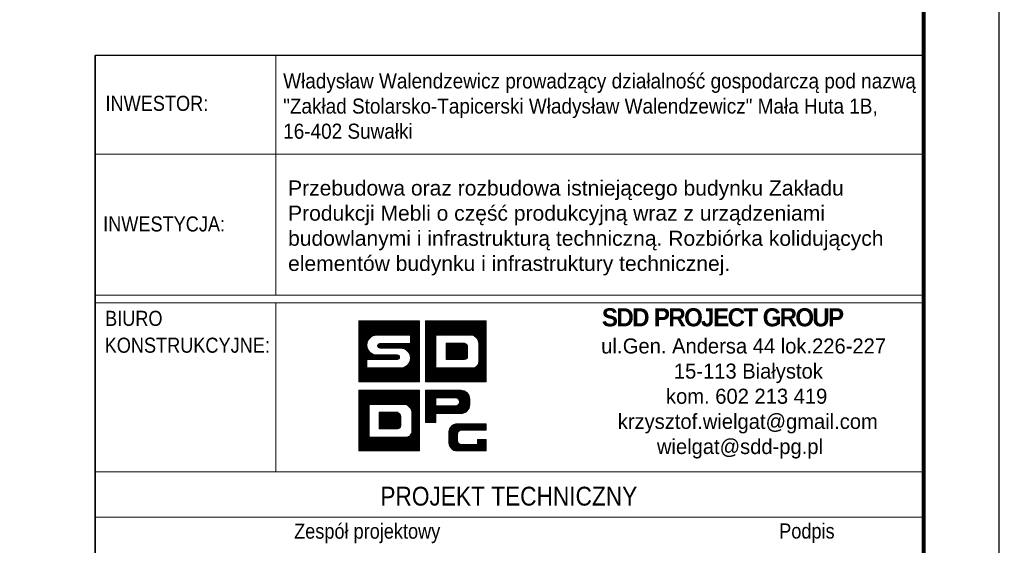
# Model space of a CAD drawing. Header units: millimetres. Extents: x 3515 to 4269, y 13087 to 13548.
# Tile 12 of 20: x 4137 to 4268, y 13160 to 13230. Entities that reach past the tile are written whole.
import ezdxf
from ezdxf.enums import TextEntityAlignment as Align

# ---------------------------------------------------------------- set-up
doc = ezdxf.new("R2010")
doc.units = ezdxf.units.MM
doc.header["$LTSCALE"] = 10
for name, color, linetype, lineweight in [('--- widok', 7, 'Continuous', 13), ('_RAMKA', 7, 'Continuous', 35), ('PS_DIM', 4, 'Continuous', 13)]:
    doc.layers.add(name, color=color, linetype=linetype, lineweight=lineweight)
doc.layers.add('_FORMATKA', color=8, linetype='Continuous', plot=False)
doc.layers.add('_tabelka', color=7, linetype='Continuous')
doc.styles.add('gil', font='txt', dxfattribs={"width": 0.9})

# ---------------------------------------------------------------- blocks, each defined once
blk = doc.blocks.new('tabela_rys')
at = {"layer": '_tabelka', "color": 251, "lineweight": 15}
for p, q in [((45.62, 123.55), (45.62, 91.73)), ((21.62, 110.45), (131.62, 110.45)), ((21.62, 91.73), (131.62, 91.73)), ((21.62, 91.73), (131.62, 91.73)), ((21.62, 91.73), (131.62, 91.73)), ((131.62, 90.73), (21.62, 90.73)), ((45.62, 68.32), (45.62, 90.73)), ((21.62, 68.32), (131.48, 68.32)), ((131.62, 62.32), (21.62, 62.32))]:
    blk.add_line(p, q, dxfattribs=at)
at = {"layer": '_tabelka', "color": 251, "lineweight": 30}
blk.add_lwpolyline([(131.62, 123.55), (21.62, 123.55), (21.62, 7.77), (131.62, 7.77)], close=True, dxfattribs=at)
at = {"layer": 'PS_DIM', "color": 12, "true_color": 0xc90603}
for p, q in [((56.62, 88.27), (56.68, 88.33)), ((56.62, 88.1), (56.84, 88.33)), ((56.62, 87.93), (57.01, 88.33)), ((56.62, 87.76), (57.18, 88.33)), ((56.62, 87.59), (57.35, 88.33)), ((56.62, 87.43), (57.52, 88.33)), ((56.62, 87.26), (57.69, 88.33)), ((56.62, 87.09), (57.86, 88.33)), ((56.62, 86.92), (58.02, 88.33)), ((56.62, 86.75), (58.19, 88.33)), ((56.62, 86.58), (58.36, 88.33)), ((56.62, 86.42), (58.53, 88.33)), ((56.62, 86.25), (58.7, 88.33)), ((56.62, 86.08), (58.87, 88.33)), ((56.62, 85.91), (59.03, 88.33)), ((56.62, 85.74), (59.2, 88.33)), ((56.62, 85.57), (59.37, 88.33)), ((56.62, 85.41), (59.54, 88.33)), ((56.62, 85.24), (59.71, 88.33)), ((56.62, 85.07), (59.88, 88.33)), ((56.62, 84.9), (60.04, 88.33)), ((56.62, 84.73), (60.21, 88.33)), ((56.62, 88.33), (64.68, 88.33)), ((56.62, 80.27), (56.62, 88.33)), ((58.28, 86.23), (60.38, 88.33)), ((58.6, 86.38), (60.55, 88.33)), ((58.82, 86.43), (60.72, 88.33)), ((59, 86.45), (60.89, 88.33)), ((59.17, 86.45), (61.05, 88.33)), ((59.34, 86.45), (61.22, 88.33)), ((59.51, 86.45), (61.39, 88.33)), ((59.68, 86.45), (61.56, 88.33)), ((59.85, 86.45), (61.73, 88.33)), ((60.01, 86.45), (61.9, 88.33)), ((60.18, 86.45), (62.06, 88.33)), ((60.35, 86.45), (62.23, 88.33)), ((60.52, 86.45), (62.4, 88.33)), ((60.69, 86.45), (62.57, 88.33)), ((60.86, 86.45), (62.74, 88.33)), ((61.02, 86.45), (62.91, 88.33)), ((61.19, 86.45), (63.07, 88.33)), ((61.36, 86.45), (63.24, 88.33)), ((61.53, 86.45), (63.41, 88.33)), ((61.7, 86.45), (63.58, 88.33)), ((61.87, 86.45), (63.75, 88.33)), ((62.04, 86.45), (63.92, 88.33)), ((62.2, 86.45), (64.09, 88.33)), ((62.37, 86.45), (64.25, 88.33)), ((62.54, 86.45), (64.42, 88.33)), ((62.71, 86.45), (64.59, 88.33)), ((62.88, 86.45), (64.68, 88.25)), ((63.05, 86.45), (64.68, 88.08)), ((63.21, 86.45), (64.68, 87.91)), ((63.38, 86.45), (64.68, 87.74)), ((63.51, 86.4), (64.68, 87.58)), ((64.68, 88.33), (64.68, 80.27)), ((65.5, 88.33), (73.56, 88.33)), ((65.5, 80.27), (65.5, 88.33)), ((65.5, 88.2), (65.63, 88.33)), ((65.5, 88.03), (65.8, 88.33)), ((65.5, 87.86), (65.97, 88.33)), ((65.5, 87.69), (66.14, 88.33)), ((65.5, 87.52), (66.3, 88.33)), ((65.5, 87.35), (66.47, 88.33)), ((65.5, 87.18), (66.64, 88.33)), ((65.5, 87.02), (66.81, 88.33)), ((65.5, 86.85), (66.98, 88.33)), ((65.5, 86.68), (67.15, 88.33)), ((65.5, 86.51), (67.31, 88.33)), ((65.5, 86.34), (67.48, 88.33)), ((65.5, 86.17), (67.65, 88.33)), ((65.5, 86.01), (67.82, 88.33)), ((65.5, 85.84), (67.99, 88.33)), ((65.5, 85.67), (68.16, 88.33)), ((65.5, 85.5), (68.32, 88.33)), ((65.5, 85.33), (68.49, 88.33)), ((65.5, 85.16), (68.66, 88.33)), ((66.95, 86.45), (68.83, 88.33)), ((67.12, 86.45), (69, 88.33)), ((67.28, 86.45), (69.17, 88.33)), ((67.45, 86.45), (69.33, 88.33)), ((67.62, 86.45), (69.5, 88.33)), ((67.79, 86.45), (69.67, 88.33)), ((67.96, 86.45), (69.84, 88.33)), ((68.13, 86.45), (70.01, 88.33)), ((68.29, 86.45), (70.18, 88.33)), ((68.46, 86.45), (70.34, 88.33)), ((68.63, 86.45), (70.51, 88.33)), ((68.8, 86.45), (70.68, 88.33)), ((68.97, 86.45), (70.85, 88.33)), ((69.14, 86.45), (71.02, 88.33)), ((69.31, 86.45), (71.19, 88.33)), ((69.47, 86.45), (71.35, 88.33)), ((69.64, 86.45), (71.52, 88.33)), ((69.81, 86.45), (71.69, 88.33)), ((69.98, 86.45), (71.86, 88.33)), ((70.15, 86.45), (72.03, 88.33)), ((70.32, 86.45), (72.2, 88.33)), ((70.48, 86.45), (72.37, 88.33)), ((70.65, 86.45), (72.53, 88.33)), ((70.82, 86.45), (72.7, 88.33)), ((70.99, 86.45), (72.87, 88.33)), ((71.16, 86.45), (73.04, 88.33)), ((71.33, 86.45), (73.21, 88.33)), ((71.49, 86.45), (73.38, 88.33)), ((71.66, 86.44), (73.54, 88.33)), ((71.79, 86.41), (73.56, 88.18)), ((71.91, 86.36), (73.56, 88.01)), ((72.02, 86.3), (73.56, 87.84)), ((72.12, 86.23), (73.56, 87.67)), ((73.56, 88.33), (73.56, 80.27)), ((63.51, 86.45), (59.01, 86.45)), ((62.84, 84.55), (64.68, 86.4)), ((63.51, 86.23), (64.68, 87.41)), ((63.51, 86.07), (64.68, 87.24)), ((63.51, 85.9), (64.68, 87.07)), ((63.51, 85.73), (64.68, 86.9)), ((63.51, 85.56), (64.68, 86.73)), ((63.51, 85.39), (64.68, 86.56)), ((63.51, 85.32), (63.51, 86.45)), ((65.5, 85), (66.88, 86.38)), ((66.88, 86.45), (66.88, 82.1)), ((71.64, 86.45), (66.88, 86.45)), ((66.88, 86.45), (66.88, 82.1)), ((68.1, 86.45), (66.88, 86.45)), ((71.64, 86.45), (68.43, 86.45)), ((72.21, 86.15), (73.56, 87.5)), ((72.29, 86.06), (73.56, 87.33)), ((72.36, 85.97), (73.56, 87.17)), ((72.43, 85.86), (73.56, 87)), ((72.48, 85.75), (73.56, 86.83)), ((72.52, 85.62), (73.56, 86.66)), ((72.54, 85.48), (73.56, 86.49)), ((72.55, 85.32), (73.56, 86.32)), ((56.62, 84.56), (57.91, 85.86)), ((56.62, 84.4), (57.76, 85.54)), ((56.62, 84.23), (57.71, 85.32)), ((56.62, 84.06), (57.69, 85.14)), ((56.62, 83.89), (57.7, 84.98)), ((59.14, 85.07), (59.39, 85.32)), ((59.16, 84.92), (59.56, 85.32)), ((59.22, 84.81), (59.73, 85.32)), ((59.32, 84.74), (59.9, 85.32)), ((59.44, 85.32), (63.51, 85.32)), ((59.47, 84.72), (60.07, 85.32)), ((59.64, 84.72), (60.24, 85.32)), ((59.81, 84.72), (60.41, 85.32)), ((59.97, 84.72), (60.57, 85.32)), ((60.14, 84.72), (60.74, 85.32)), ((60.31, 84.72), (60.91, 85.32)), ((60.48, 84.72), (61.08, 85.32)), ((60.65, 84.72), (61.25, 85.32)), ((60.82, 84.72), (61.42, 85.32)), ((60.98, 84.72), (61.58, 85.32)), ((61.15, 84.72), (61.75, 85.32)), ((61.32, 84.72), (61.92, 85.32)), ((61.49, 84.72), (62.09, 85.32)), ((61.66, 84.72), (62.26, 85.32)), ((61.83, 84.72), (62.43, 85.32)), ((61.99, 84.72), (62.59, 85.32)), ((62.16, 84.72), (62.76, 85.32)), ((62.32, 84.71), (62.93, 85.32)), ((62.47, 84.69), (63.1, 85.32)), ((62.6, 84.66), (63.27, 85.32)), ((62.72, 84.61), (63.44, 85.32)), ((62.94, 84.49), (64.68, 86.23)), ((63.04, 84.42), (64.68, 86.06)), ((63.12, 84.34), (64.68, 85.89)), ((63.2, 84.25), (64.68, 85.72)), ((63.28, 84.15), (64.68, 85.55)), ((63.34, 84.05), (64.68, 85.39)), ((63.4, 83.93), (64.68, 85.22)), ((63.44, 83.81), (64.68, 85.05)), ((65.5, 84.83), (66.88, 86.21)), ((65.5, 84.66), (66.88, 86.04)), ((65.5, 84.49), (66.88, 85.87)), ((65.5, 84.32), (66.88, 85.71)), ((65.5, 84.15), (66.88, 85.54)), ((65.5, 83.99), (66.88, 85.37)), ((65.5, 83.82), (66.88, 85.2)), ((65.5, 83.65), (66.88, 85.03)), ((68.24, 85.39), (68.24, 83.22)), ((70.68, 85.39), (68.24, 85.39)), ((68.24, 85.39), (68.24, 83.22)), ((70.68, 85.39), (68.24, 85.39)), ((68.24, 85.38), (68.25, 85.39)), ((68.24, 85.22), (68.42, 85.39)), ((68.24, 85.05), (68.59, 85.39)), ((68.24, 84.88), (68.76, 85.39)), ((68.24, 84.71), (68.93, 85.39)), ((68.24, 84.54), (69.09, 85.39)), ((68.24, 84.37), (69.26, 85.39)), ((68.24, 84.21), (69.43, 85.39)), ((68.24, 84.04), (69.6, 85.39)), ((68.24, 83.87), (69.77, 85.39)), ((68.24, 83.7), (69.94, 85.39)), ((68.24, 83.53), (70.1, 85.39)), ((68.24, 83.36), (70.27, 85.39)), ((68.27, 83.22), (70.44, 85.39)), ((68.43, 83.22), (70.61, 85.39)), ((68.6, 83.22), (70.75, 85.36)), ((68.77, 83.22), (70.85, 85.3)), ((68.94, 83.22), (70.94, 85.22)), ((69.11, 83.22), (71.01, 85.12)), ((69.28, 83.22), (71.06, 85)), ((72.55, 85.15), (73.56, 86.15)), ((72.55, 84.98), (73.56, 85.99)), ((72.55, 84.81), (73.56, 85.82)), ((72.55, 84.64), (73.56, 85.65)), ((72.55, 84.47), (73.56, 85.48)), ((72.55, 82.89), (72.55, 85.32)), ((72.55, 82.89), (72.55, 85.32)), ((72.55, 84.3), (73.56, 85.31)), ((72.55, 84.14), (73.56, 85.14)), ((72.55, 83.97), (73.56, 84.98)), ((56.62, 83.72), (57.73, 84.83)), ((56.62, 83.55), (57.77, 84.7)), ((56.62, 83.39), (57.81, 84.58)), ((56.62, 83.22), (57.87, 84.47)), ((56.62, 83.05), (57.94, 84.37)), ((56.62, 82.88), (58.01, 84.28)), ((56.62, 82.71), (58.09, 84.19)), ((56.62, 82.54), (58.18, 84.11)), ((56.62, 82.38), (58.28, 84.04)), ((56.62, 82.21), (58.39, 83.98)), ((57.8, 83.22), (58.5, 83.92)), ((57.97, 83.22), (58.62, 83.88)), ((58.14, 83.22), (58.76, 83.84)), ((58.31, 83.22), (58.91, 83.82)), ((58.47, 83.22), (59.07, 83.82)), ((58.64, 83.22), (59.24, 83.82)), ((58.81, 83.22), (59.41, 83.82)), ((58.98, 83.22), (59.58, 83.82)), ((59.01, 83.82), (61.76, 83.82)), ((59.15, 83.22), (59.75, 83.82)), ((59.32, 83.22), (59.92, 83.82)), ((62.19, 84.72), (59.44, 84.72)), ((59.48, 83.22), (60.08, 83.82)), ((59.65, 83.22), (60.25, 83.82)), ((59.82, 83.22), (60.42, 83.82)), ((59.99, 83.22), (60.59, 83.82)), ((60.16, 83.22), (60.76, 83.82)), ((60.33, 83.22), (60.93, 83.82)), ((60.49, 83.22), (61.09, 83.82)), ((60.66, 83.22), (61.26, 83.82)), ((60.83, 83.22), (61.43, 83.82)), ((61, 83.22), (61.6, 83.82)), ((61.07, 80.27), (64.68, 83.87)), ((61.17, 83.22), (61.77, 83.82)), ((61.24, 80.27), (64.68, 83.7)), ((61.34, 83.22), (61.9, 83.79)), ((61.5, 83.22), (61.99, 83.71)), ((63.15, 82.51), (64.68, 84.04)), ((63.42, 82.95), (64.68, 84.21)), ((63.48, 83.68), (64.68, 84.88)), ((63.49, 83.18), (64.68, 84.38)), ((63.5, 83.53), (64.68, 84.71)), ((63.51, 83.37), (64.68, 84.54)), ((65.5, 83.48), (66.88, 84.86)), ((65.5, 83.31), (66.88, 84.7)), ((65.5, 83.14), (66.88, 84.53)), ((65.5, 82.98), (66.88, 84.36)), ((65.5, 82.81), (66.88, 84.19)), ((65.5, 82.64), (66.88, 84.02)), ((65.5, 82.47), (66.88, 83.85)), ((65.5, 82.3), (66.88, 83.69)), ((69.44, 83.22), (71.08, 84.85)), ((69.61, 83.22), (71.08, 84.68)), ((69.78, 83.22), (71.08, 84.52)), ((69.95, 83.22), (71.08, 84.35)), ((70.12, 83.22), (71.08, 84.18)), ((70.29, 83.22), (71.08, 84.01)), ((70.45, 83.22), (71.08, 83.84)), ((70.62, 83.22), (71.08, 83.67)), ((71.08, 83.62), (71.08, 84.83)), ((71.08, 83.62), (71.08, 84.83)), ((72.54, 82.78), (73.56, 83.8)), ((72.55, 83.8), (73.56, 84.81)), ((72.55, 83.63), (73.56, 84.64)), ((72.55, 83.46), (73.56, 84.47)), ((72.55, 83.29), (73.56, 84.3)), ((72.55, 83.13), (73.56, 84.13)), ((72.55, 82.96), (73.56, 83.97)), ((56.62, 82.04), (57.69, 83.12)), ((56.62, 81.87), (57.69, 82.95)), ((56.62, 81.7), (57.69, 82.78)), ((56.62, 81.53), (57.69, 82.61)), ((56.62, 81.36), (57.69, 82.44)), ((61.76, 83.22), (57.69, 83.22)), ((57.69, 83.22), (57.69, 82.1)), ((60.91, 80.27), (63.09, 82.45)), ((61.41, 80.27), (64.68, 83.53)), ((61.58, 80.27), (64.68, 83.37)), ((61.67, 83.22), (62.05, 83.6)), ((61.75, 80.27), (64.68, 83.2)), ((61.86, 83.24), (62.05, 83.43)), ((61.92, 80.27), (64.68, 83.03)), ((62.08, 80.27), (64.68, 82.86)), ((62.25, 80.27), (64.68, 82.69)), ((62.42, 80.27), (64.68, 82.52)), ((62.59, 80.27), (64.68, 82.36)), ((65.5, 82.13), (66.88, 83.52)), ((65.5, 81.96), (66.88, 83.35)), ((65.5, 81.8), (66.88, 83.18)), ((65.5, 81.63), (66.88, 83.01)), ((65.5, 81.46), (66.88, 82.84)), ((65.5, 81.29), (66.88, 82.68)), ((65.5, 81.12), (66.88, 82.51)), ((68.24, 83.22), (70.68, 83.22)), ((68.24, 83.22), (70.68, 83.22)), ((70.36, 80.27), (73.56, 83.46)), ((70.53, 80.27), (73.56, 83.29)), ((70.7, 80.27), (73.56, 83.12)), ((70.81, 83.24), (71.06, 83.48)), ((70.87, 80.27), (73.56, 82.96)), ((71.04, 80.27), (73.56, 82.79)), ((71.21, 80.27), (73.56, 82.62)), ((71.37, 80.27), (73.56, 82.45)), ((72.47, 82.54), (73.56, 83.63)), ((56.62, 81.2), (57.69, 82.27)), ((56.62, 81.03), (57.69, 82.1)), ((56.62, 80.86), (57.85, 82.1)), ((56.62, 80.69), (58.02, 82.1)), ((56.62, 80.52), (58.19, 82.1)), ((56.62, 80.35), (58.36, 82.1)), ((56.7, 80.27), (58.53, 82.1)), ((56.86, 80.27), (58.7, 82.1)), ((57.03, 80.27), (58.86, 82.1)), ((57.2, 80.27), (59.03, 82.1)), ((57.37, 80.27), (59.2, 82.1)), ((57.54, 80.27), (59.37, 82.1)), ((57.69, 82.1), (62.19, 82.1)), ((57.71, 80.27), (59.54, 82.1)), ((57.87, 80.27), (59.71, 82.1)), ((58.04, 80.27), (59.87, 82.1)), ((58.21, 80.27), (60.04, 82.1)), ((58.38, 80.27), (60.21, 82.1)), ((58.55, 80.27), (60.38, 82.1)), ((58.72, 80.27), (60.55, 82.1)), ((58.89, 80.27), (60.72, 82.1)), ((59.05, 80.27), (60.88, 82.1)), ((59.22, 80.27), (61.05, 82.1)), ((59.39, 80.27), (61.22, 82.1)), ((59.56, 80.27), (61.39, 82.1)), ((59.73, 80.27), (61.56, 82.1)), ((59.9, 80.27), (61.73, 82.1)), ((60.06, 80.27), (61.89, 82.1)), ((60.23, 80.27), (62.06, 82.1)), ((60.4, 80.27), (62.23, 82.1)), ((60.57, 80.27), (62.42, 82.12)), ((60.74, 80.27), (62.65, 82.18)), ((62.76, 80.27), (64.68, 82.19)), ((62.93, 80.27), (64.68, 82.02)), ((63.09, 80.27), (64.68, 81.85)), ((63.26, 80.27), (64.68, 81.68)), ((63.43, 80.27), (64.68, 81.51)), ((63.6, 80.27), (64.68, 81.35)), ((63.77, 80.27), (64.68, 81.18)), ((65.5, 80.95), (66.88, 82.34)), ((65.5, 80.79), (66.88, 82.17)), ((65.5, 80.62), (66.98, 82.1)), ((65.5, 80.45), (67.14, 82.1)), ((65.5, 80.28), (67.31, 82.1)), ((65.65, 80.27), (67.48, 82.1)), ((65.82, 80.27), (67.65, 82.1)), ((65.99, 80.27), (67.82, 82.1)), ((66.15, 80.27), (67.99, 82.1)), ((66.32, 80.27), (68.15, 82.1)), ((66.49, 80.27), (68.32, 82.1)), ((66.66, 80.27), (68.49, 82.1)), ((66.83, 80.27), (68.66, 82.1)), ((66.88, 82.1), (71.64, 82.1)), ((66.88, 82.1), (71.64, 82.1)), ((67, 80.27), (68.83, 82.1)), ((67.17, 80.27), (69, 82.1)), ((67.33, 80.27), (69.16, 82.1)), ((67.5, 80.27), (69.33, 82.1)), ((67.67, 80.27), (69.5, 82.1)), ((67.84, 80.27), (69.67, 82.1)), ((68.01, 80.27), (69.84, 82.1)), ((68.18, 80.27), (70.01, 82.1)), ((68.34, 80.27), (70.17, 82.1)), ((68.51, 80.27), (70.34, 82.1)), ((68.68, 80.27), (70.51, 82.1)), ((68.85, 80.27), (70.68, 82.1)), ((69.02, 80.27), (70.85, 82.1)), ((69.19, 80.27), (71.02, 82.1)), ((69.35, 80.27), (71.19, 82.1)), ((69.52, 80.27), (71.35, 82.1)), ((69.69, 80.27), (71.52, 82.1)), ((69.86, 80.27), (71.69, 82.09)), ((70.03, 80.27), (71.86, 82.1)), ((70.2, 80.27), (72.11, 82.17)), ((71.54, 80.27), (73.56, 82.28)), ((71.71, 80.27), (73.56, 82.11)), ((71.88, 80.27), (73.56, 81.95)), ((72.05, 80.27), (73.56, 81.78)), ((72.22, 80.27), (73.56, 81.61)), ((72.38, 80.27), (73.56, 81.44)), ((72.55, 80.27), (73.56, 81.27)), ((72.72, 80.27), (73.56, 81.1)), ((64.68, 80.27), (56.62, 80.27)), ((63.94, 80.27), (64.68, 81.01)), ((64.1, 80.27), (64.68, 80.84)), ((64.27, 80.27), (64.68, 80.67)), ((64.44, 80.27), (64.68, 80.5)), ((64.61, 80.27), (64.68, 80.33)), ((73.56, 80.27), (65.5, 80.27)), ((72.89, 80.27), (73.56, 80.93)), ((73.06, 80.27), (73.56, 80.77)), ((73.23, 80.27), (73.56, 80.6)), ((73.4, 80.27), (73.56, 80.43)), ((56.62, 79.14), (64.68, 79.14)), ((56.62, 71.08), (56.62, 79.14)), ((56.62, 79.14), (64.68, 79.14)), ((56.62, 71.08), (56.62, 79.14)), ((56.62, 79.01), (56.75, 79.14)), ((56.62, 78.84), (56.92, 79.14)), ((56.62, 78.67), (57.09, 79.14)), ((56.62, 78.5), (57.25, 79.14)), ((56.62, 78.33), (57.42, 79.14)), ((56.62, 78.17), (57.59, 79.14)), ((56.62, 78), (57.76, 79.14)), ((56.62, 77.83), (57.93, 79.14)), ((56.62, 77.66), (58.1, 79.14)), ((56.62, 77.49), (58.27, 79.14)), ((56.62, 77.32), (58.43, 79.14)), ((56.62, 77.16), (58.6, 79.14)), ((56.62, 76.99), (58.77, 79.14)), ((56.62, 76.82), (58.94, 79.14)), ((56.62, 76.65), (59.11, 79.14)), ((56.62, 76.48), (59.28, 79.14)), ((56.62, 76.31), (59.44, 79.14)), ((56.62, 76.15), (59.61, 79.14)), ((56.62, 75.98), (59.78, 79.14)), ((58.07, 77.26), (59.95, 79.14)), ((58.24, 77.26), (60.12, 79.14)), ((58.4, 77.26), (60.29, 79.14)), ((58.57, 77.26), (60.45, 79.14)), ((58.74, 77.26), (60.62, 79.14)), ((58.91, 77.26), (60.79, 79.14)), ((59.08, 77.26), (60.96, 79.14)), ((59.25, 77.26), (61.13, 79.14)), ((59.41, 77.26), (61.3, 79.14)), ((59.58, 77.26), (61.46, 79.14)), ((59.75, 77.26), (61.63, 79.14)), ((59.92, 77.26), (61.8, 79.14)), ((60.09, 77.26), (61.97, 79.14)), ((60.26, 77.26), (62.14, 79.14)), ((60.42, 77.26), (62.31, 79.14)), ((60.59, 77.26), (62.47, 79.14)), ((60.76, 77.26), (62.64, 79.14)), ((60.93, 77.26), (62.81, 79.14)), ((61.1, 77.26), (62.98, 79.14)), ((61.27, 77.26), (63.15, 79.14)), ((61.44, 77.26), (63.32, 79.14)), ((61.6, 77.26), (63.48, 79.14)), ((61.77, 77.26), (63.65, 79.14)), ((61.94, 77.26), (63.82, 79.14)), ((62.11, 77.26), (63.99, 79.14)), ((62.28, 77.26), (64.16, 79.14)), ((62.45, 77.26), (64.33, 79.14)), ((62.61, 77.26), (64.5, 79.14)), ((62.78, 77.26), (64.66, 79.14)), ((62.91, 77.22), (64.68, 78.99)), ((63.03, 77.17), (64.68, 78.82)), ((63.14, 77.11), (64.68, 78.65)), ((63.24, 77.04), (64.68, 78.48)), ((64.68, 79.14), (64.68, 71.08)), ((64.68, 79.14), (64.68, 71.08)), ((56.62, 75.81), (58, 77.19)), ((58, 77.26), (58, 72.91)), ((62.76, 77.26), (58, 77.26)), ((58, 77.26), (58, 72.91)), ((62.76, 77.26), (58, 77.26)), ((58, 77.26), (58, 72.91)), ((62.76, 77.26), (58, 77.26)), ((63.33, 76.96), (64.68, 78.31)), ((63.41, 76.88), (64.68, 78.15)), ((63.48, 76.78), (64.68, 77.98)), ((63.55, 76.67), (64.68, 77.81)), ((63.6, 76.56), (64.68, 77.64)), ((63.64, 76.43), (64.68, 77.47)), ((63.66, 76.29), (64.68, 77.3)), ((63.67, 76.13), (64.68, 77.14)), ((56.62, 75.64), (58, 77.02)), ((56.62, 75.47), (58, 76.86)), ((56.62, 75.3), (58, 76.69)), ((56.62, 75.13), (58, 76.52)), ((56.62, 74.97), (58, 76.35)), ((56.62, 74.8), (58, 76.18)), ((56.62, 74.63), (58, 76.01)), ((56.62, 74.46), (58, 75.85)), ((59.36, 76.21), (59.36, 74.03)), ((61.8, 76.21), (59.36, 76.21)), ((59.36, 76.2), (59.37, 76.21)), ((59.36, 76.03), (59.54, 76.21)), ((59.36, 75.86), (59.71, 76.21)), ((59.36, 75.69), (59.88, 76.21)), ((59.36, 75.52), (60.05, 76.21)), ((59.36, 75.36), (60.21, 76.21)), ((59.36, 75.19), (60.38, 76.21)), ((59.36, 75.02), (60.55, 76.21)), ((59.36, 74.85), (60.72, 76.21)), ((59.36, 74.68), (60.89, 76.21)), ((59.36, 74.51), (61.06, 76.21)), ((59.36, 74.35), (61.22, 76.21)), ((59.36, 74.18), (61.39, 76.21)), ((59.36, 76.21), (59.36, 74.03)), ((61.8, 76.21), (59.36, 76.21)), ((59.36, 76.21), (59.36, 74.03)), ((61.8, 76.21), (59.36, 76.21)), ((59.39, 74.03), (61.56, 76.21)), ((59.55, 74.03), (61.73, 76.21)), ((59.72, 74.03), (61.87, 76.18)), ((59.89, 74.03), (61.97, 76.11)), ((60.06, 74.03), (62.06, 76.03)), ((60.23, 74.03), (62.13, 75.93)), ((60.4, 74.03), (62.18, 75.81)), ((63.67, 75.96), (64.68, 76.97)), ((63.67, 75.79), (64.68, 76.8)), ((63.67, 75.62), (64.68, 76.63)), ((63.67, 75.45), (64.68, 76.46)), ((63.67, 75.29), (64.68, 76.29)), ((63.67, 73.7), (63.67, 76.13)), ((63.67, 73.7), (63.67, 76.13)), ((63.67, 73.7), (63.67, 76.13)), ((63.67, 75.12), (64.68, 76.13)), ((63.67, 74.95), (64.68, 75.96)), ((56.62, 74.29), (58, 75.68)), ((56.62, 74.12), (58, 75.51)), ((56.62, 73.96), (58, 75.34)), ((56.62, 73.79), (58, 75.17)), ((56.62, 73.62), (58, 75)), ((56.62, 73.45), (58, 74.84)), ((56.62, 73.28), (58, 74.67)), ((60.56, 74.03), (62.2, 75.66)), ((60.73, 74.03), (62.2, 75.5)), ((60.9, 74.03), (62.2, 75.33)), ((61.07, 74.03), (62.2, 75.16)), ((61.24, 74.03), (62.2, 74.99)), ((61.41, 74.03), (62.2, 74.82)), ((61.57, 74.03), (62.2, 74.65)), ((62.2, 74.43), (62.2, 75.64)), ((62.2, 74.43), (62.2, 75.64)), ((62.2, 74.43), (62.2, 75.64)), ((63.66, 73.59), (64.68, 74.61)), ((63.67, 74.78), (64.68, 75.79)), ((63.67, 74.61), (64.68, 75.62)), ((63.67, 74.44), (64.68, 75.45)), ((63.67, 74.28), (64.68, 75.28)), ((63.67, 74.11), (64.68, 75.12)), ((63.67, 73.94), (64.68, 74.95)), ((63.67, 73.77), (64.68, 74.78)), ((56.62, 73.11), (58, 74.5)), ((56.62, 72.95), (58, 74.33)), ((56.62, 72.78), (58, 74.16)), ((56.62, 72.61), (58, 73.99)), ((56.62, 72.44), (58, 73.82)), ((56.62, 72.27), (58, 73.66)), ((56.62, 72.1), (58, 73.49)), ((56.62, 71.94), (58, 73.32)), ((59.36, 74.03), (61.8, 74.03)), ((59.36, 74.03), (61.8, 74.03)), ((59.36, 74.03), (61.8, 74.03)), ((61.48, 71.08), (64.68, 74.27)), ((61.65, 71.08), (64.68, 74.1)), ((61.74, 74.03), (62.2, 74.49)), ((61.82, 71.08), (64.68, 73.94)), ((61.93, 74.05), (62.18, 74.29)), ((61.99, 71.08), (64.68, 73.77)), ((62.16, 71.08), (64.68, 73.6)), ((62.33, 71.08), (64.68, 73.43)), ((62.49, 71.08), (64.68, 73.26)), ((63.59, 73.35), (64.68, 74.44)), ((56.62, 71.77), (58, 73.15)), ((56.62, 71.6), (58, 72.98)), ((56.62, 71.43), (58.1, 72.91)), ((56.62, 71.26), (58.26, 72.91)), ((56.62, 71.09), (58.43, 72.91)), ((56.77, 71.08), (58.6, 72.91)), ((56.94, 71.08), (58.77, 72.91)), ((57.11, 71.08), (58.94, 72.91)), ((57.27, 71.08), (59.11, 72.91)), ((57.44, 71.08), (59.27, 72.91)), ((57.61, 71.08), (59.44, 72.91)), ((57.78, 71.08), (59.61, 72.91)), ((57.95, 71.08), (59.78, 72.91)), ((58, 72.91), (62.76, 72.91)), ((58, 72.91), (62.76, 72.91)), ((58, 72.91), (62.76, 72.91)), ((58.12, 71.08), (59.95, 72.91)), ((58.28, 71.08), (60.12, 72.91)), ((58.45, 71.08), (60.28, 72.91)), ((58.62, 71.08), (60.45, 72.91)), ((58.79, 71.08), (60.62, 72.91)), ((58.96, 71.08), (60.79, 72.91)), ((59.13, 71.08), (60.96, 72.91)), ((59.3, 71.08), (61.13, 72.91)), ((59.46, 71.08), (61.29, 72.91)), ((59.63, 71.08), (61.46, 72.91)), ((59.8, 71.08), (61.63, 72.91)), ((59.97, 71.08), (61.8, 72.91)), ((60.14, 71.08), (61.97, 72.91)), ((60.31, 71.08), (62.14, 72.91)), ((60.47, 71.08), (62.3, 72.91)), ((60.64, 71.08), (62.47, 72.91)), ((60.81, 71.08), (62.64, 72.91)), ((60.98, 71.08), (62.81, 72.9)), ((61.15, 71.08), (62.98, 72.91)), ((61.32, 71.08), (63.22, 72.99)), ((62.66, 71.08), (64.68, 73.09)), ((62.83, 71.08), (64.68, 72.93)), ((63, 71.08), (64.68, 72.76)), ((63.17, 71.08), (64.68, 72.59)), ((63.34, 71.08), (64.68, 72.42)), ((63.5, 71.08), (64.68, 72.25)), ((63.67, 71.08), (64.68, 72.08)), ((63.84, 71.08), (64.68, 71.92)), ((64.68, 71.08), (56.62, 71.08)), ((64.68, 71.08), (56.62, 71.08)), ((64.01, 71.08), (64.68, 71.75)), ((64.18, 71.08), (64.68, 71.58)), ((64.35, 71.08), (64.68, 71.41)), ((64.51, 71.08), (64.68, 71.24))]:
    blk.add_line(p, q, dxfattribs=at)
at = {"layer": 'PS_DIM', "color": 18, "true_color": 0x000000}
for p, q in [((65.5, 79.11), (65.53, 79.14)), ((65.5, 78.95), (65.69, 79.14)), ((65.5, 78.79), (65.85, 79.14)), ((65.5, 78.63), (66.01, 79.14)), ((65.5, 78.47), (66.17, 79.14)), ((65.5, 78.31), (66.33, 79.14)), ((65.5, 78.15), (66.49, 79.14)), ((65.5, 77.99), (66.65, 79.14)), ((65.5, 77.83), (66.81, 79.14)), ((65.5, 77.67), (66.97, 79.14)), ((65.5, 77.51), (67.13, 79.14)), ((65.5, 77.35), (67.29, 79.14)), ((65.5, 77.19), (67.45, 79.14)), ((65.5, 77.03), (67.61, 79.14)), ((65.5, 76.87), (67.77, 79.14)), ((65.5, 79.14), (65.5, 74.87)), ((70.17, 79.14), (65.5, 79.14)), ((66.92, 78.12), (67.93, 79.14)), ((67.08, 78.12), (68.09, 79.14)), ((67.23, 78.12), (68.25, 79.14)), ((67.39, 78.12), (68.41, 79.14)), ((67.55, 78.12), (68.57, 79.14)), ((67.71, 78.12), (68.73, 79.14)), ((67.87, 78.12), (68.89, 79.14)), ((68.03, 78.12), (69.05, 79.14)), ((68.19, 78.12), (69.21, 79.14)), ((68.35, 78.12), (69.37, 79.14)), ((68.51, 78.12), (69.53, 79.14)), ((68.67, 78.12), (69.69, 79.14)), ((68.83, 78.12), (69.85, 79.14)), ((68.84, 76.05), (71.24, 78.46)), ((68.99, 78.12), (70.01, 79.14)), ((69.15, 78.12), (70.17, 79.14)), ((69.31, 78.12), (70.32, 79.13)), ((69.47, 78.12), (70.45, 79.11)), ((69.62, 78.11), (70.58, 79.07)), ((69.74, 78.07), (70.69, 79.02)), ((69.83, 78), (70.79, 78.96)), ((69.9, 77.91), (70.89, 78.9)), ((69.91, 77.28), (71.19, 78.56)), ((69.96, 77.81), (70.97, 78.83)), ((69.98, 77.67), (71.05, 78.74)), ((69.98, 77.52), (71.13, 78.66)), ((65.5, 76.71), (66.86, 78.07)), ((65.5, 76.55), (66.86, 77.91)), ((65.5, 76.39), (66.86, 77.75)), ((65.5, 76.23), (66.86, 77.59)), ((65.5, 76.07), (66.86, 77.43)), ((65.5, 75.91), (66.86, 77.27)), ((66.86, 78.12), (66.86, 77.06)), ((69.51, 78.12), (66.86, 78.12)), ((68.68, 76.05), (69.77, 77.14)), ((69, 76.05), (71.29, 78.34)), ((69.16, 76.05), (71.33, 78.22)), ((69.32, 76.05), (71.35, 78.08)), ((69.48, 76.05), (71.36, 77.93)), ((69.64, 76.05), (71.36, 77.77)), ((69.8, 76.05), (71.36, 77.61)), ((69.96, 76.05), (71.36, 77.45)), ((69.99, 77.54), (69.99, 77.65)), ((70.12, 76.05), (71.36, 77.29)), ((70.28, 76.05), (71.35, 77.12)), ((71.36, 77.23), (71.36, 77.95)), ((65.5, 75.75), (66.86, 77.11)), ((65.5, 75.59), (66.97, 77.06)), ((65.5, 75.43), (67.13, 77.06)), ((65.5, 75.27), (67.29, 77.06)), ((65.5, 75.11), (67.45, 77.06)), ((65.5, 74.95), (67.61, 77.06)), ((65.58, 74.87), (67.77, 77.06)), ((65.74, 74.87), (66.86, 75.99)), ((65.9, 74.87), (66.86, 75.83)), ((66.86, 77.06), (69.51, 77.06)), ((66.86, 74.87), (66.86, 76.05)), ((66.86, 76.05), (70.17, 76.05)), ((66.92, 76.05), (67.93, 77.06)), ((67.08, 76.05), (68.09, 77.06)), ((67.24, 76.05), (68.25, 77.06)), ((67.4, 76.05), (68.41, 77.06)), ((67.56, 76.05), (68.57, 77.06)), ((67.72, 76.05), (68.73, 77.06)), ((67.88, 76.05), (68.89, 77.06)), ((68.04, 76.05), (69.05, 77.06)), ((68.2, 76.05), (69.21, 77.06)), ((68.36, 76.05), (69.37, 77.06)), ((68.52, 76.05), (69.53, 77.06)), ((70.48, 76.09), (71.32, 76.93)), ((70.75, 76.2), (71.21, 76.66)), ((65.5, 74.87), (66.86, 74.87)), ((66.06, 74.87), (66.86, 75.67)), ((66.22, 74.87), (66.86, 75.51)), ((66.38, 74.87), (66.86, 75.35)), ((66.54, 74.87), (66.86, 75.19)), ((66.7, 74.87), (66.86, 75.03)), ((68.6, 73.62), (69.68, 74.7)), ((68.6, 73.45), (69.85, 74.7)), ((68.6, 73.28), (70.02, 74.7)), ((68.6, 73.11), (70.19, 74.7)), ((68.6, 72.94), (70.36, 74.7)), ((68.6, 72.77), (70.53, 74.7)), ((68.6, 72.61), (70.69, 74.7)), ((68.6, 72.44), (70.86, 74.7)), ((68.61, 73.8), (69.5, 74.69)), ((68.69, 74.04), (69.26, 74.61)), ((73.56, 74.7), (69.7, 74.7)), ((70.14, 73.82), (71.03, 74.7)), ((70.33, 73.83), (71.2, 74.7)), ((70.5, 73.83), (71.37, 74.7)), ((70.67, 73.83), (71.54, 74.7)), ((70.83, 73.83), (71.7, 74.7)), ((71, 73.83), (71.87, 74.7)), ((71.17, 73.83), (72.04, 74.7)), ((71.34, 73.83), (72.21, 74.7)), ((71.51, 73.83), (72.38, 74.7)), ((71.68, 73.83), (72.55, 74.7)), ((71.85, 73.83), (72.71, 74.7)), ((72.01, 73.83), (72.88, 74.7)), ((72.18, 73.83), (73.05, 74.7)), ((72.35, 73.83), (73.22, 74.7)), ((72.52, 73.83), (73.39, 74.7)), ((72.69, 73.83), (73.56, 74.7)), ((72.86, 73.83), (73.56, 74.54)), ((73.56, 73.83), (73.56, 74.7)), ((68.6, 73.6), (68.6, 72.18)), ((68.6, 72.27), (69.74, 73.42)), ((68.6, 72.1), (69.73, 73.23)), ((69.73, 72.49), (69.73, 73.28)), ((70.28, 73.83), (73.56, 73.83)), ((73.02, 73.83), (73.56, 74.37)), ((73.19, 73.83), (73.56, 74.2)), ((73.36, 73.83), (73.56, 74.03)), ((73.53, 73.83), (73.56, 73.87)), ((68.62, 71.95), (69.73, 73.06)), ((68.65, 71.82), (69.73, 72.9)), ((68.7, 71.7), (69.73, 72.73)), ((68.76, 71.59), (69.73, 72.56)), ((68.83, 71.5), (69.74, 72.4)), ((68.91, 71.41), (69.77, 72.27)), ((69, 71.33), (69.84, 72.16)), ((69.1, 71.25), (69.92, 72.07)), ((69.2, 71.19), (70.02, 72)), ((69.32, 71.14), (70.14, 71.96)), ((69.45, 71.1), (70.29, 71.94)), ((69.6, 71.08), (70.45, 71.94)), ((69.76, 71.08), (70.62, 71.94)), ((69.93, 71.08), (70.79, 71.94)), ((70.1, 71.08), (70.96, 71.94)), ((70.27, 71.08), (71.13, 71.94)), ((72.4, 71.94), (70.28, 71.94)), ((70.44, 71.08), (71.3, 71.94)), ((70.6, 71.08), (71.46, 71.94)), ((70.77, 71.08), (71.63, 71.94)), ((70.94, 71.08), (71.8, 71.94)), ((71.11, 71.08), (71.97, 71.94)), ((71.28, 71.08), (72.14, 71.94)), ((71.45, 71.08), (72.31, 71.94)), ((71.61, 71.08), (73.16, 72.62)), ((71.78, 71.08), (73.32, 72.62)), ((71.95, 71.08), (73.49, 72.62)), ((72.12, 71.08), (73.56, 72.52)), ((72.29, 71.08), (73.56, 72.35)), ((72.4, 72.54), (72.48, 72.62)), ((72.4, 72.37), (72.65, 72.62)), ((72.4, 72.2), (72.82, 72.62)), ((72.4, 72.03), (72.99, 72.62)), ((73.56, 72.62), (72.4, 72.62)), ((72.4, 72.62), (72.4, 71.94)), ((72.46, 71.08), (73.56, 72.18)), ((72.62, 71.08), (73.56, 72.01)), ((73.56, 71.08), (73.56, 72.62)), ((69.7, 71.08), (73.56, 71.08)), ((72.79, 71.08), (73.56, 71.84)), ((72.96, 71.08), (73.56, 71.68)), ((73.13, 71.08), (73.56, 71.51)), ((73.3, 71.08), (73.56, 71.34)), ((73.47, 71.08), (73.56, 71.17))]:
    blk.add_line(p, q, dxfattribs=at)
at = {"layer": 'PS_DIM', "color": 12, "true_color": 0xc90603}
for centre, radius, start, end in [((59.01, 85.13), 1.31, 90, 270), ((71.43, 85.34), 1.12, 358.8688, 78.9457), ((71.43, 85.34), 1.12, 358.8688, 78.9457), ((59.44, 85.02), 0.3, 90, 270), ((70.48, 84.83), 0.597, 360, 70.5288), ((70.48, 84.83), 0.597, 360, 70.5288), ((61.76, 83.52), 0.3, 270, 90), ((62.19, 83.41), 1.31, 270, 90), ((70.68, 83.62), 0.398, 270, 360), ((70.68, 83.62), 0.398, 270, 0), ((71.75, 82.9), 0.806, 262.7652, 359.6781), ((71.75, 82.9), 0.806, 262.7652, 359.6781), ((62.55, 76.16), 1.12, 358.8688, 78.9457), ((62.55, 76.16), 1.12, 358.8688, 78.9457), ((62.55, 76.16), 1.12, 358.8688, 78.9457), ((61.6, 75.64), 0.597, 360, 70.5288), ((61.6, 75.64), 0.597, 360, 70.5288), ((61.6, 75.64), 0.597, 360, 70.5288), ((61.8, 74.43), 0.398, 270, 360), ((61.8, 74.43), 0.398, 270, 360), ((61.8, 74.43), 0.398, 270, 0), ((62.87, 73.71), 0.806, 262.7652, 359.6781), ((62.87, 73.71), 0.806, 262.7652, 359.6781), ((62.87, 73.71), 0.806, 262.7652, 359.6781)]:
    blk.add_arc(centre, radius, start, end, dxfattribs=at)
at = {"layer": 'PS_DIM', "color": 18, "true_color": 0x000000}
for centre, radius, start, end in [((70.17, 77.95), 1.19, 0, 90), ((69.51, 77.65), 0.475, 0, 89.972), ((69.51, 77.54), 0.475, 270, 0), ((70.17, 77.23), 1.19, 270, 0), ((69.7, 73.6), 1.1, 90, 180), ((70.28, 73.28), 0.55, 90, 180), ((69.7, 72.18), 1.1, 180, 270), ((70.28, 72.49), 0.55, 180, 270)]:
    blk.add_arc(centre, radius, start, end, dxfattribs=at)
at = {"layer": '--- widok', "ltscale": 0.5, "insert": (47.25, 106.96, 0.43), "char_height": 2, "width": 80.3878, "attachment_point": 1}
blk.add_mtext('{\\fArial|b0|i0|c238|p34;\\C0;Prze\\fArial|b0|i0|c0|p34;b\\fArial|b0|i0|c238|p34;u\\fArial|b0|i0|c0|p34;dowa o\\fArial|b0|i0|c238|p34;r\\fArial|b0|i0|c0|p34;a\\fArial|b0|i0|c238|p34;z\\fArial|b0|i0|c0|p34; \\fArial|b0|i0|c238|p34;r\\fArial|b0|i0|c0|p34;o\\fArial|b0|i0|c238|p34;z\\fArial|b0|i0|c0|p34;b\\fArial|b0|i0|c238|p34;u\\fArial|b0|i0|c0|p34;dowa \\fArial|b0|i0|c238|p34;ist\\fArial|b0|i0|c0|p34;n\\fArial|b0|i0|c238|p34;ieją\\fArial|b0|i0|c0|p34;c\\fArial|b0|i0|c238|p34;eg\\fArial|b0|i0|c0|p34;o b\\fArial|b0|i0|c238|p34;u\\fArial|b0|i0|c0|p34;d\\fArial|b0|i0|c238|p34;y\\fArial|b0|i0|c0|p34;n\\fArial|b0|i0|c238|p34;ku\\fArial|b0|i0|c0|p34; \\fArial|b0|i0|c238|p34;Z\\fArial|b0|i0|c0|p34;a\\fArial|b0|i0|c238|p34;kł\\fArial|b0|i0|c0|p34;ad\\fArial|b0|i0|c238|p34;u\\fArial|b0|i0|c0|p34; \\fArial|b0|i0|c238|p34;Pr\\fArial|b0|i0|c0|p34;od\\fArial|b0|i0|c238|p34;uk\\fArial|b0|i0|c0|p34;c\\fArial|b0|i0|c238|p34;ji\\fArial|b0|i0|c0|p34; \\fArial|b0|i0|c238|p34;Me\\fArial|b0|i0|c0|p34;b\\fArial|b0|i0|c238|p34;li\\fArial|b0|i0|c0|p34; o c\\fArial|b0|i0|c238|p34;zęść\\fArial|b0|i0|c0|p34; \\fArial|b0|i0|c238|p34;pr\\fArial|b0|i0|c0|p34;od\\fArial|b0|i0|c238|p34;uk\\fArial|b0|i0|c0|p34;c\\fArial|b0|i0|c238|p34;yj\\fArial|b0|i0|c0|p34;n\\fArial|b0|i0|c238|p34;ą\\fArial|b0|i0|c0|p34; w\\fArial|b0|i0|c238|p34;r\\fArial|b0|i0|c0|p34;a\\fArial|b0|i0|c238|p34;z\\fArial|b0|i0|c0|p34; \\fArial|b0|i0|c238|p34;z\\fArial|b0|i0|c0|p34; \\fArial|b0|i0|c238|p34;urzą\\fArial|b0|i0|c0|p34;d\\fArial|b0|i0|c238|p34;ze\\fArial|b0|i0|c0|p34;n\\fArial|b0|i0|c238|p34;i\\fArial|b0|i0|c0|p34;a\\fArial|b0|i0|c238|p34;mi\\fArial|b0|i0|c0|p34; b\\fArial|b0|i0|c238|p34;u\\fArial|b0|i0|c0|p34;dow\\fArial|b0|i0|c238|p34;l\\fArial|b0|i0|c0|p34;an\\fArial|b0|i0|c238|p34;ymi\\fArial|b0|i0|c0|p34; \\fArial|b0|i0|c238|p34;i\\fArial|b0|i0|c0|p34; \\fArial|b0|i0|c238|p34;i\\fArial|b0|i0|c0|p34;n\\fArial|b0|i0|c238|p34;fr\\fArial|b0|i0|c0|p34;a\\fArial|b0|i0|c238|p34;strukturą\\fArial|b0|i0|c0|p34; \\fArial|b0|i0|c238|p34;te\\fArial|b0|i0|c0|p34;c\\fArial|b0|i0|c238|p34;h\\fArial|b0|i0|c0|p34;n\\fArial|b0|i0|c238|p34;i\\fArial|b0|i0|c0|p34;c\\fArial|b0|i0|c238|p34;z\\fArial|b0|i0|c0|p34;n\\fArial|b0|i0|c238|p34;ą\\fArial|b0|i0|c0|p34;. \\fArial|b0|i0|c238|p34;R\\fArial|b0|i0|c0|p34;o\\fArial|b0|i0|c238|p34;z\\fArial|b0|i0|c0|p34;b\\fArial|b0|i0|c238|p34;iórk\\fArial|b0|i0|c0|p34;a \\fArial|b0|i0|c238|p34;k\\fArial|b0|i0|c0|p34;o\\fArial|b0|i0|c238|p34;li\\fArial|b0|i0|c0|p34;d\\fArial|b0|i0|c238|p34;ują\\fArial|b0|i0|c0|p34;c\\fArial|b0|i0|c238|p34;y\\fArial|b0|i0|c0|p34;c\\fArial|b0|i0|c238|p34;h\\fArial|b0|i0|c0|p34; \\fArial|b0|i0|c238|p34;eleme\\fArial|b0|i0|c0|p34;n\\fArial|b0|i0|c238|p34;tó\\fArial|b0|i0|c0|p34;w b\\fArial|b0|i0|c238|p34;u\\fArial|b0|i0|c0|p34;d\\fArial|b0|i0|c238|p34;y\\fArial|b0|i0|c0|p34;n\\fArial|b0|i0|c238|p34;ku\\fArial|b0|i0|c0|p34; \\fArial|b0|i0|c238|p34;i\\fArial|b0|i0|c0|p34; \\fArial|b0|i0|c238|p34;i\\fArial|b0|i0|c0|p34;n\\fArial|b0|i0|c238|p34;fr\\fArial|b0|i0|c0|p34;a\\fArial|b0|i0|c238|p34;struktury\\fArial|b0|i0|c0|p34; \\fArial|b0|i0|c238|p34;te\\fArial|b0|i0|c0|p34;c\\fArial|b0|i0|c238|p34;h\\fArial|b0|i0|c0|p34;n\\fArial|b0|i0|c238|p34;i\\fArial|b0|i0|c0|p34;c\\fArial|b0|i0|c238|p34;z\\fArial|b0|i0|c0|p34;n\\fArial|b0|i0|c238|p34;ej\\fArial|b0|i0|c0|p34;.}', dxfattribs=at)
at = {"layer": '_tabelka', "color": 12, "style": 'gil', "width": 0.9}
for s, height, p in [('INWESTOR:', 2, (29.83, 117.19)), ('INWESTYCJA:', 2, (30.79, 101.19)), ('BIURO', 2, (26.77, 88.67)), ('KONSTRUKCYJNE:', 2, (33.87, 85.11)), ('PROJEKT TECHNICZNY', 2.5, (76.55, 65.09))]:
    blk.add_text(s, height=height, dxfattribs=at).set_placement(p, align=Align.MIDDLE)
at = {"layer": '_tabelka', "color": 251, "style": 'gil', "width": 0.9}
for s, p in [('Zespół projektowy', (57.75, 60.22)), ('Podpis', (116.12, 60.22))]:
    blk.add_text(s, height=2, dxfattribs=at).set_placement(p, align=Align.MIDDLE)
at = {"layer": '_tabelka', "color": 7, "style": 'gil'}
for s, width, gutter_width, heights, insert, char_height, attachment_point in [('{\\fArial|b0|i0|c0|p34;\\C256;W\\fArial|b0|i0|c238|p34;ł\\fArial|b0|i0|c0|p34;ad\\fArial|b0|i0|c238|p34;ysł\\fArial|b0|i0|c0|p34;aw Wa\\fArial|b0|i0|c238|p34;le\\fArial|b0|i0|c0|p34;nd\\fArial|b0|i0|c238|p34;ze\\fArial|b0|i0|c0|p34;w\\fArial|b0|i0|c238|p34;i\\fArial|b0|i0|c0|p34;c\\fArial|b0|i0|c238|p34;z\\fArial|b0|i0|c0|p34;\\~\\fArial|b0|i0|c238|p34;pr\\fArial|b0|i0|c0|p34;owad\\fArial|b0|i0|c238|p34;zą\\fArial|b0|i0|c0|p34;c\\fArial|b0|i0|c238|p34;y\\fArial|b0|i0|c0|p34; d\\fArial|b0|i0|c238|p34;zi\\fArial|b0|i0|c0|p34;a\\fArial|b0|i0|c238|p34;ł\\fArial|b0|i0|c0|p34;a\\fArial|b0|i0|c238|p34;l\\fArial|b0|i0|c0|p34;no\\fArial|b0|i0|c238|p34;ść\\fArial|b0|i0|c0|p34; \\fArial|b0|i0|c238|p34;g\\fArial|b0|i0|c0|p34;o\\fArial|b0|i0|c238|p34;sp\\fArial|b0|i0|c0|p34;oda\\fArial|b0|i0|c238|p34;r\\fArial|b0|i0|c0|p34;c\\fArial|b0|i0|c238|p34;zą\\fArial|b0|i0|c0|p34; \\fArial|b0|i0|c238|p34;p\\fArial|b0|i0|c0|p34;od na\\fArial|b0|i0|c238|p34;z\\fArial|b0|i0|c0|p34;w\\fArial|b0|i0|c238|p34;ą\\fArial|b0|i0|c0|p34; \\fArial|b0|i0|c238|p34;"Z\\fArial|b0|i0|c0|p34;a\\fArial|b0|i0|c238|p34;kł\\fArial|b0|i0|c0|p34;ad \\fArial|b0|i0|c238|p34;St\\fArial|b0|i0|c0|p34;o\\fArial|b0|i0|c238|p34;l\\fArial|b0|i0|c0|p34;a\\fArial|b0|i0|c238|p34;rsk\\fArial|b0|i0|c0|p34;o-\\fArial|b0|i0|c238|p34;T\\fArial|b0|i0|c0|p34;a\\fArial|b0|i0|c238|p34;pi\\fArial|b0|i0|c0|p34;c\\fArial|b0|i0|c238|p34;erski\\fArial|b0|i0|c0|p34; W\\fArial|b0|i0|c238|p34;ł\\fArial|b0|i0|c0|p34;ad\\fArial|b0|i0|c238|p34;ysł\\fArial|b0|i0|c0|p34;aw Wa\\fArial|b0|i0|c238|p34;le\\fArial|b0|i0|c0|p34;nd\\fArial|b0|i0|c238|p34;ze\\fArial|b0|i0|c0|p34;w\\fArial|b0|i0|c238|p34;i\\fArial|b0|i0|c0|p34;c\\fArial|b0|i0|c238|p34;z"\\fArial|b0|i0|c0|p34; \\fArial|b0|i0|c238|p34;M\\fArial|b0|i0|c0|p34;a\\fArial|b0|i0|c238|p34;ł\\fArial|b0|i0|c0|p34;a \\fArial|b0|i0|c238|p34;Hut\\fArial|b0|i0|c0|p34;a \\fArial|b0|i0|c238|p34;1\\fArial|b0|i0|c0|p34;B\\fArial|b0|i0|c238|p34;, \\P16-402 Suwałki}', 87.5522, 12.5, [51.49], (46.6, 116.81), 2, 4), ('{\\fGill Sans MT|b1|i0|c238|p34;\\H0.96x;\\W1;\\T0.9;\\C12;         SDD \\C7;PROJECT GROUP\\fGill Sans MT|b0|i0|c238|p34;\\P\\pi7.1307;\\H0.83333x;\\T1;ul.^IGen. Andersa 44 lok.226-227\\P\\pi16.782;15-113 Białystok\\P\\pi15.736;kom. 602 213 419\\P\\pi9.3298;krzysztof.wielgat@gmail.com\\P       wielgat@\\C12;sdd-pg\\C7;.pl}', 50.3067, 15, [27.85], (81.68, 90.01), 2.5, 1)]:
    blk.add_mtext_dynamic_manual_height_columns(s, width=width, gutter_width=gutter_width, heights=heights, dxfattribs=dict(at, insert=insert, char_height=char_height, attachment_point=attachment_point))
at = {"layer": '_tabelka', "color": 7, "style": 'gil', "width": 0.9}
for p in [(47.79, 34.83), (47.79, 30.29), (47.79, 26.06)]:
    blk.add_attdef('NAZWA_RYS:', text='', height=2.5, dxfattribs=at).set_placement(p, align=Align.MIDDLE_LEFT)
blk.add_attdef('FORMAT', text='', height=2.5, dxfattribs=at).set_placement((33.12, 15.91), align=Align.MIDDLE)
at = {"layer": '_tabelka', "color": 7, "style": 'gil', "width": 0.9, "flags": 8}
for tag, p in [('DATA', (61.11, 15.91)), ('SKALA', (87.85, 15.91)), ('NR_RYSUNKU', (117.18, 15.91))]:
    blk.add_attdef(tag, text='', height=2.5, dxfattribs=at).set_placement(p, align=Align.MIDDLE)

msp = doc.modelspace()

# ---------------------------------------------------------------- linework, layer by layer
at = {"layer": '_FORMATKA', "lineweight": -3}
msp.add_lwpolyline([(3517, 13099.409), (4267, 13099.409), (4267, 13519.409), (3517, 13519.409)], close=True, dxfattribs=at)
at = {"layer": '_RAMKA', "lineweight": -3, "const_width": 0.5}
msp.add_lwpolyline([(3547, 13109.409), (4257, 13109.409), (4257, 13509.409), (3547, 13509.409)], close=True, dxfattribs=at)
at = {"layer": 'PS_DIM'}
msp.add_lwpolyline([(4146.997, 13225.19), (4257, 13225.19), (4257, 13109.409), (4146.997, 13109.409)], close=True, dxfattribs=at)

# ---------------------------------------------------------------- block references
at = {"layer": 'PS_DIM', "color": 7}
msp.add_blockref('tabela_rys', (4125.381, 13101.64), dxfattribs=at)

doc.saveas('drawing.dxf')
